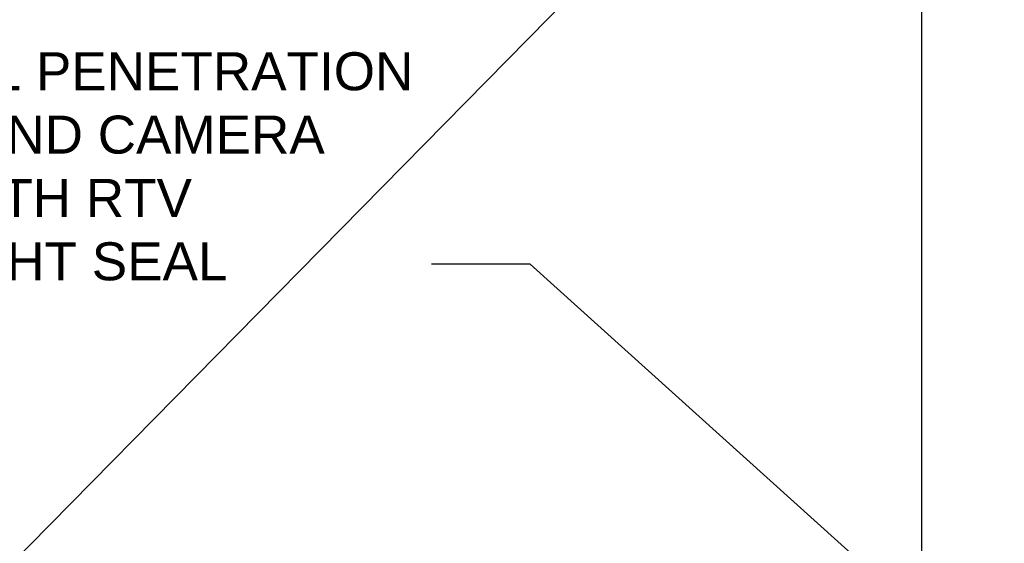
# Model space of a CAD drawing. Header units: inches. Extents: x 19734 to 55197, y -1945 to 10268.
# Tile 25 of 53: x 48805 to 49042, y -168 to -42. Entities that reach past the tile are written whole.
import ezdxf
from ezdxf import colors
from ezdxf.entities.mleader import LeaderData, LeaderLine
from ezdxf.math import Vec2, Vec3

# ---------------------------------------------------------------- set-up
doc = ezdxf.new("R2010")
doc.units = ezdxf.units.IN
doc.header["$MEASUREMENT"] = 0
doc.layers.add('G-ANNO-NOTE', color=7, linetype='Continuous', lineweight=35)
doc.layers.add('G-ANNO-SYMB', color=7, linetype='Continuous', lineweight=30)
doc.styles.add('Arial', font='arial.ttf', dxfattribs={"height": 0.125})

msp = doc.modelspace()

# ---------------------------------------------------------------- linework, layer by layer
at = {"layer": 'G-ANNO-NOTE'}
msp.add_line((50533.10835, 1584.73732), (47858.89296, -1132.85245), dxfattribs=at)
at = {"layer": 'G-ANNO-SYMB'}
msp.add_line((49022.11177, -510.85804), (49022.11177, -26.91004), dxfattribs=at)

# ---------------------------------------------------------------- leaders
at = {"layer": 'G-ANNO-NOTE'}
ml = msp.add_multileader_mtext('Standard', dxfattribs=at)
ml.set_content('SEAL WALL PENETRATION AND AROUND CAMERA MOUNT WITH RTV WATERTIGHT SEAL', color=256, style='Arial')
ml.set_leader_properties()
ml.build(insert=Vec2(0, 0))
ml.multileader.update_dxf_attribs({"text_right_attachment_type": 3, "dogleg_length": 0.36, "arrow_head_size": 11.5})
ctx = ml.context
ctx.base_point, ctx.char_height, ctx.arrow_head_size, ctx.landing_gap_size, ctx.plane_origin = Vec3(48728.90918, -54.82621), 9.125, 11.5, 6, Vec3(48811.86108, -149.23668)
ctx.right_attachment = 3
notes = []
notes.append((ctx, [(0, (1, 1, 0), (48928.01504, -101.09233), (-1, 0), 23.67125, [(1, [(49021.58943, -232.81779), (49021.30065, -185.10465)], 0, [])])]))
ctx.mtext.insert, ctx.mtext.width, ctx.mtext.flow_direction = Vec3(48734.90918, -50.18591), 183.6343251, 5
for ctx, leaders in notes:
    for number, flags, end, landing, length, lines in leaders:
        leader = LeaderData()
        leader.index, (leader.has_last_leader_line, leader.has_dogleg_vector, leader.attachment_direction) = number, flags
        leader.last_leader_point, leader.dogleg_vector, leader.dogleg_length = Vec3(end), Vec3(landing), length
        for number, points, colour, breaks in lines:
            line = LeaderLine()
            line.index, line.vertices, line.color, line.breaks = number, Vec3.list(points), colors.encode_raw_color(colour), breaks
            leader.lines.append(line)
        ctx.leaders.append(leader)

doc.saveas('drawing.dxf')
